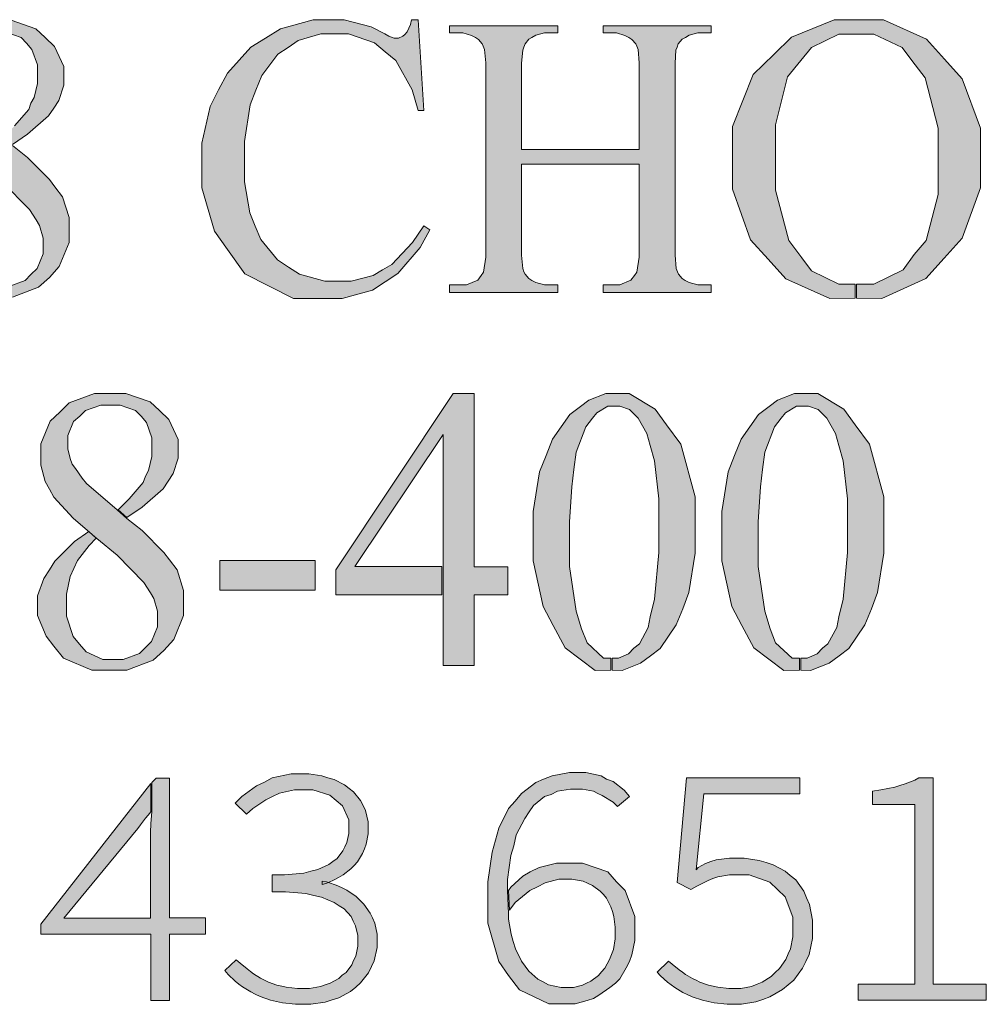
# Model space of a CAD drawing. Header units: metres. Extents: x 7555073 to 7555217, y 5506384 to 5506588.
# Tile 5 of 32: x 7555141.16 to 7555145.59, y 5506388.51 to 5506393.02. Entities that reach past the tile are written whole.
import ezdxf

# ---------------------------------------------------------------- set-up
doc = ezdxf.new("R2010")
doc.units = ezdxf.units.M
doc.header["$LTSCALE"] = 2
doc.header["$MEASUREMENT"] = 0
doc.layers.add('Pieczątka na wyrysie', color=7, linetype='CONTINUOUS')

msp = doc.modelspace()

# ---------------------------------------------------------------- hatches: boundary and pattern name
at = {"layer": 'Pieczątka na wyrysie', "linetype": 'Continuous', "lineweight": 13}
for points in [[(7555141.126, 5506392.445), (7555141.196, 5506392.39), (7555141.296, 5506392.29), (7555141.321, 5506392.255), (7555141.356, 5506392.21), (7555141.386, 5506392.115), (7555141.386, 5506392.065), (7555141.386, 5506392), (7555141.341, 5506391.89), (7555141.296, 5506391.84), (7555141.246, 5506391.795), (7555141.126, 5506391.75), (7555141.051, 5506391.75), (7555140.966, 5506391.75), (7555140.836, 5506391.805), (7555140.791, 5506391.86), (7555140.756, 5506391.905), (7555140.716, 5506392), (7555140.716, 5506392.05), (7555140.716, 5506392.09), (7555140.746, 5506392.17), (7555140.771, 5506392.21), (7555140.796, 5506392.25), (7555140.886, 5506392.34), (7555140.951, 5506392.385), (7555140.991, 5506392.35), (7555140.953, 5506392.322), (7555140.9, 5506392.253), (7555140.883, 5506392.216), (7555140.866, 5506392.179), (7555140.849, 5506392.098), (7555140.849, 5506392.055), (7555140.849, 5506391.997), (7555140.88, 5506391.904), (7555140.909, 5506391.869), (7555140.94, 5506391.834), (7555141.016, 5506391.799), (7555141.063, 5506391.799), (7555141.11, 5506391.799), (7555141.184, 5506391.826), (7555141.211, 5506391.854), (7555141.239, 5506391.882), (7555141.267, 5506391.949), (7555141.267, 5506391.987), (7555141.267, 5506392.02), (7555141.25, 5506392.078), (7555141.235, 5506392.104), (7555141.204, 5506392.152), (7555141.081, 5506392.277), (7555140.988, 5506392.353), (7555140.946, 5506392.39), (7555140.88, 5506392.447), (7555140.791, 5506392.543), (7555140.771, 5506392.579), (7555140.751, 5506392.615), (7555140.731, 5506392.69), (7555140.731, 5506392.728), (7555140.731, 5506392.788), (7555140.774, 5506392.89), (7555140.818, 5506392.933), (7555140.862, 5506392.976), (7555140.978, 5506393.02), (7555141.05, 5506393.02), (7555141.121, 5506393.02), (7555141.233, 5506392.98), (7555141.276, 5506392.94), (7555141.319, 5506392.899), (7555141.362, 5506392.808), (7555141.362, 5506392.757), (7555141.362, 5506392.722), (7555141.339, 5506392.652), (7555141.316, 5506392.616), (7555141.292, 5506392.581), (7555141.196, 5506392.497), (7555141.126, 5506392.45), (7555141.086, 5506392.485), (7555141.136, 5506392.535), (7555141.201, 5506392.61), (7555141.211, 5506392.64), (7555141.226, 5506392.665), (7555141.241, 5506392.73), (7555141.241, 5506392.765), (7555141.241, 5506392.815), (7555141.216, 5506392.885), (7555141.191, 5506392.915), (7555141.166, 5506392.94), (7555141.096, 5506392.965), (7555141.051, 5506392.965), (7555141.006, 5506392.965), (7555140.936, 5506392.94), (7555140.911, 5506392.915), (7555140.881, 5506392.89), (7555140.856, 5506392.825), (7555140.856, 5506392.79), (7555140.856, 5506392.765), (7555140.866, 5506392.72), (7555140.876, 5506392.695), (7555140.891, 5506392.675), (7555140.921, 5506392.63), (7555140.941, 5506392.605), (7555141.081, 5506392.485)], [(7555142.987, 5506393.022), (7555143.013, 5506392.606), (7555142.987, 5506392.606), (7555142.96, 5506392.7), (7555142.884, 5506392.835), (7555142.835, 5506392.875), (7555142.786, 5506392.916), (7555142.668, 5506392.957), (7555142.599, 5506392.957), (7555142.541, 5506392.957), (7555142.436, 5506392.926), (7555142.39, 5506392.895), (7555142.344, 5506392.864), (7555142.27, 5506392.766), (7555142.243, 5506392.699), (7555142.217, 5506392.631), (7555142.19, 5506392.463), (7555142.19, 5506392.362), (7555142.19, 5506392.279), (7555142.215, 5506392.136), (7555142.24, 5506392.075), (7555142.265, 5506392.014), (7555142.342, 5506391.921), (7555142.392, 5506391.888), (7555142.443, 5506391.856), (7555142.559, 5506391.824), (7555142.623, 5506391.824), (7555142.68, 5506391.824), (7555142.78, 5506391.849), (7555142.823, 5506391.875), (7555142.866, 5506391.9), (7555142.961, 5506392.001), (7555143.013, 5506392.077), (7555143.04, 5506392.059), (7555142.996, 5506391.977), (7555142.894, 5506391.858), (7555142.836, 5506391.82), (7555142.778, 5506391.782), (7555142.639, 5506391.744), (7555142.559, 5506391.744), (7555142.415, 5506391.744), (7555142.192, 5506391.857), (7555142.112, 5506391.969), (7555142.053, 5506392.053), (7555141.995, 5506392.251), (7555141.995, 5506392.364), (7555141.995, 5506392.456), (7555142.033, 5506392.624), (7555142.072, 5506392.701), (7555142.112, 5506392.777), (7555142.219, 5506392.896), (7555142.287, 5506392.938), (7555142.355, 5506392.98), (7555142.505, 5506393.022), (7555142.585, 5506393.022), (7555142.648, 5506393.022), (7555142.772, 5506392.99), (7555142.834, 5506392.957), (7555142.852, 5506392.947), (7555142.877, 5506392.937), (7555142.885, 5506392.937), (7555142.897, 5506392.937), (7555142.916, 5506392.946), (7555142.925, 5506392.954), (7555142.936, 5506392.967), (7555142.952, 5506393), (7555142.956, 5506393.022)], [(7555144.991, 5506391.745), (7555144.874, 5506391.744), (7555144.673, 5506391.834), (7555144.592, 5506391.924), (7555144.51, 5506392.013), (7555144.428, 5506392.245), (7555144.428, 5506392.387), (7555144.428, 5506392.533), (7555144.523, 5506392.771), (7555144.617, 5506392.862), (7555144.699, 5506392.942), (7555144.894, 5506393.022), (7555145.008, 5506393.022), (7555145.121, 5506393.022), (7555145.317, 5506392.932), (7555145.4, 5506392.841), (7555145.482, 5506392.751), (7555145.566, 5506392.525), (7555145.566, 5506392.39), (7555145.566, 5506392.251), (7555145.482, 5506392.02), (7555145.398, 5506391.928), (7555145.315, 5506391.836), (7555145.113, 5506391.744), (7555144.996, 5506391.745), (7555144.996, 5506391.81), (7555145.076, 5506391.81), (7555145.211, 5506391.875), (7555145.261, 5506391.945), (7555145.316, 5506392.01), (7555145.371, 5506392.22), (7555145.371, 5506392.365), (7555145.371, 5506392.525), (7555145.311, 5506392.755), (7555145.251, 5506392.835), (7555145.206, 5506392.895), (7555145.076, 5506392.955), (7555144.991, 5506392.955), (7555144.916, 5506392.955), (7555144.791, 5506392.895), (7555144.741, 5506392.835), (7555144.681, 5506392.76), (7555144.626, 5506392.54), (7555144.626, 5506392.39), (7555144.626, 5506392.24), (7555144.686, 5506392.01), (7555144.746, 5506391.93), (7555144.791, 5506391.87), (7555144.916, 5506391.81), (7555144.991, 5506391.81)], [(7555143.461, 5506392.427), (7555144, 5506392.427), (7555144, 5506392.777), (7555144, 5506392.824), (7555143.995, 5506392.885), (7555143.989, 5506392.9), (7555143.985, 5506392.912), (7555143.967, 5506392.931), (7555143.953, 5506392.94), (7555143.935, 5506392.95), (7555143.896, 5506392.961), (7555143.875, 5506392.961), (7555143.835, 5506392.961), (7555143.835, 5506392.994), (7555144.331, 5506392.994), (7555144.331, 5506392.961), (7555144.29, 5506392.961), (7555144.269, 5506392.961), (7555144.23, 5506392.951), (7555144.212, 5506392.94), (7555144.198, 5506392.933), (7555144.179, 5506392.911), (7555144.175, 5506392.896), (7555144.169, 5506392.882), (7555144.165, 5506392.822), (7555144.165, 5506392.777), (7555144.165, 5506391.989), (7555144.165, 5506391.942), (7555144.17, 5506391.881), (7555144.176, 5506391.866), (7555144.18, 5506391.855), (7555144.197, 5506391.835), (7555144.211, 5506391.827), (7555144.23, 5506391.817), (7555144.269, 5506391.806), (7555144.29, 5506391.806), (7555144.331, 5506391.806), (7555144.331, 5506391.772), (7555143.835, 5506391.772), (7555143.835, 5506391.806), (7555143.875, 5506391.806), (7555143.911, 5506391.806), (7555143.962, 5506391.828), (7555143.979, 5506391.849), (7555143.989, 5506391.864), (7555144, 5506391.933), (7555144, 5506391.989), (7555144, 5506392.36), (7555143.461, 5506392.36), (7555143.461, 5506391.989), (7555143.461, 5506391.942), (7555143.467, 5506391.881), (7555143.472, 5506391.866), (7555143.477, 5506391.855), (7555143.495, 5506391.835), (7555143.508, 5506391.827), (7555143.526, 5506391.817), (7555143.566, 5506391.806), (7555143.586, 5506391.806), (7555143.628, 5506391.806), (7555143.628, 5506391.772), (7555143.13, 5506391.772), (7555143.13, 5506391.806), (7555143.172, 5506391.806), (7555143.208, 5506391.806), (7555143.26, 5506391.828), (7555143.276, 5506391.849), (7555143.286, 5506391.864), (7555143.297, 5506391.933), (7555143.297, 5506391.989), (7555143.297, 5506392.777), (7555143.297, 5506392.824), (7555143.291, 5506392.885), (7555143.285, 5506392.9), (7555143.281, 5506392.912), (7555143.264, 5506392.931), (7555143.25, 5506392.94), (7555143.231, 5506392.95), (7555143.192, 5506392.961), (7555143.172, 5506392.961), (7555143.13, 5506392.961), (7555143.13, 5506392.994), (7555143.628, 5506392.994), (7555143.628, 5506392.961), (7555143.586, 5506392.961), (7555143.566, 5506392.961), (7555143.526, 5506392.951), (7555143.508, 5506392.94), (7555143.495, 5506392.933), (7555143.477, 5506392.911), (7555143.471, 5506392.896), (7555143.466, 5506392.882), (7555143.461, 5506392.822), (7555143.461, 5506392.777)], [(7555141.651, 5506390.735), (7555141.721, 5506390.68), (7555141.821, 5506390.58), (7555141.846, 5506390.545), (7555141.881, 5506390.5), (7555141.911, 5506390.405), (7555141.911, 5506390.355), (7555141.911, 5506390.29), (7555141.866, 5506390.18), (7555141.821, 5506390.13), (7555141.771, 5506390.085), (7555141.651, 5506390.04), (7555141.576, 5506390.04), (7555141.491, 5506390.04), (7555141.361, 5506390.095), (7555141.316, 5506390.15), (7555141.281, 5506390.195), (7555141.241, 5506390.29), (7555141.241, 5506390.34), (7555141.241, 5506390.38), (7555141.271, 5506390.46), (7555141.296, 5506390.5), (7555141.321, 5506390.54), (7555141.411, 5506390.63), (7555141.476, 5506390.675), (7555141.511, 5506390.645), (7555141.478, 5506390.612), (7555141.425, 5506390.543), (7555141.408, 5506390.506), (7555141.391, 5506390.469), (7555141.374, 5506390.388), (7555141.374, 5506390.345), (7555141.374, 5506390.287), (7555141.405, 5506390.194), (7555141.434, 5506390.159), (7555141.464, 5506390.124), (7555141.541, 5506390.089), (7555141.588, 5506390.089), (7555141.634, 5506390.089), (7555141.709, 5506390.116), (7555141.737, 5506390.144), (7555141.764, 5506390.172), (7555141.792, 5506390.239), (7555141.792, 5506390.277), (7555141.792, 5506390.31), (7555141.775, 5506390.368), (7555141.759, 5506390.394), (7555141.729, 5506390.442), (7555141.606, 5506390.567), (7555141.514, 5506390.643), (7555141.471, 5506390.68), (7555141.405, 5506390.737), (7555141.316, 5506390.833), (7555141.296, 5506390.869), (7555141.276, 5506390.905), (7555141.256, 5506390.98), (7555141.256, 5506391.018), (7555141.256, 5506391.078), (7555141.3, 5506391.181), (7555141.344, 5506391.223), (7555141.387, 5506391.266), (7555141.503, 5506391.309), (7555141.576, 5506391.309), (7555141.646, 5506391.309), (7555141.758, 5506391.27), (7555141.801, 5506391.23), (7555141.844, 5506391.189), (7555141.887, 5506391.097), (7555141.887, 5506391.047), (7555141.887, 5506391.012), (7555141.864, 5506390.942), (7555141.84, 5506390.906), (7555141.818, 5506390.871), (7555141.721, 5506390.787), (7555141.651, 5506390.74), (7555141.611, 5506390.775), (7555141.661, 5506390.825), (7555141.726, 5506390.9), (7555141.736, 5506390.93), (7555141.751, 5506390.955), (7555141.766, 5506391.02), (7555141.766, 5506391.055), (7555141.766, 5506391.105), (7555141.741, 5506391.175), (7555141.716, 5506391.205), (7555141.691, 5506391.23), (7555141.621, 5506391.255), (7555141.576, 5506391.255), (7555141.531, 5506391.255), (7555141.461, 5506391.23), (7555141.436, 5506391.205), (7555141.406, 5506391.18), (7555141.381, 5506391.115), (7555141.381, 5506391.08), (7555141.381, 5506391.055), (7555141.391, 5506391.01), (7555141.401, 5506390.985), (7555141.416, 5506390.965), (7555141.446, 5506390.92), (7555141.466, 5506390.895), (7555141.606, 5506390.775)], [(7555143.096, 5506390.385), (7555142.61, 5506390.385), (7555142.61, 5506390.5), (7555143.148, 5506391.309), (7555143.243, 5506391.309), (7555143.243, 5506390.513), (7555143.398, 5506390.513), (7555143.398, 5506390.385), (7555143.243, 5506390.385), (7555143.243, 5506390.062), (7555143.102, 5506390.062), (7555143.101, 5506390.385), (7555143.101, 5506390.515), (7555143.101, 5506391.12), (7555142.696, 5506390.515), (7555143.096, 5506390.515)], [(7555143.871, 5506390.04), (7555143.871, 5506390.095), (7555143.836, 5506390.095), (7555143.761, 5506390.165), (7555143.736, 5506390.23), (7555143.711, 5506390.31), (7555143.681, 5506390.515), (7555143.681, 5506390.64), (7555143.681, 5506390.72), (7555143.691, 5506390.88), (7555143.701, 5506390.96), (7555143.711, 5506391.04), (7555143.756, 5506391.155), (7555143.786, 5506391.195), (7555143.806, 5506391.22), (7555143.856, 5506391.25), (7555143.886, 5506391.25), (7555143.911, 5506391.25), (7555143.956, 5506391.235), (7555143.971, 5506391.22), (7555143.996, 5506391.195), (7555144.036, 5506391.125), (7555144.051, 5506391.07), (7555144.071, 5506391), (7555144.091, 5506390.825), (7555144.091, 5506390.725), (7555144.091, 5506390.58), (7555144.071, 5506390.365), (7555144.051, 5506390.285), (7555144.041, 5506390.235), (7555144.001, 5506390.16), (7555143.976, 5506390.14), (7555143.951, 5506390.115), (7555143.906, 5506390.095), (7555143.876, 5506390.095), (7555143.876, 5506390.04), (7555143.922, 5506390.038), (7555144.007, 5506390.072), (7555144.052, 5506390.105), (7555144.097, 5506390.139), (7555144.17, 5506390.247), (7555144.2, 5506390.321), (7555144.228, 5506390.396), (7555144.257, 5506390.576), (7555144.257, 5506390.683), (7555144.257, 5506390.835), (7555144.191, 5506391.076), (7555144.125, 5506391.164), (7555144.073, 5506391.236), (7555143.954, 5506391.308), (7555143.889, 5506391.308), (7555143.847, 5506391.308), (7555143.769, 5506391.278), (7555143.731, 5506391.249), (7555143.682, 5506391.212), (7555143.603, 5506391.099), (7555143.573, 5506391.024), (7555143.543, 5506390.949), (7555143.514, 5506390.768), (7555143.514, 5506390.664), (7555143.514, 5506390.541), (7555143.56, 5506390.332), (7555143.606, 5506390.245), (7555143.661, 5506390.142), (7555143.798, 5506390.038)], [(7555144.736, 5506390.04), (7555144.736, 5506390.095), (7555144.701, 5506390.095), (7555144.626, 5506390.165), (7555144.601, 5506390.23), (7555144.576, 5506390.31), (7555144.546, 5506390.515), (7555144.546, 5506390.64), (7555144.546, 5506390.72), (7555144.556, 5506390.88), (7555144.566, 5506390.96), (7555144.576, 5506391.04), (7555144.621, 5506391.155), (7555144.651, 5506391.195), (7555144.671, 5506391.22), (7555144.721, 5506391.25), (7555144.751, 5506391.25), (7555144.776, 5506391.25), (7555144.821, 5506391.235), (7555144.836, 5506391.22), (7555144.861, 5506391.195), (7555144.901, 5506391.125), (7555144.916, 5506391.07), (7555144.936, 5506391), (7555144.956, 5506390.825), (7555144.956, 5506390.725), (7555144.956, 5506390.58), (7555144.936, 5506390.365), (7555144.916, 5506390.285), (7555144.906, 5506390.235), (7555144.866, 5506390.16), (7555144.841, 5506390.14), (7555144.816, 5506390.115), (7555144.771, 5506390.095), (7555144.741, 5506390.095), (7555144.741, 5506390.04), (7555144.786, 5506390.038), (7555144.872, 5506390.072), (7555144.917, 5506390.105), (7555144.962, 5506390.139), (7555145.035, 5506390.247), (7555145.065, 5506390.321), (7555145.093, 5506390.396), (7555145.122, 5506390.576), (7555145.122, 5506390.683), (7555145.122, 5506390.835), (7555145.056, 5506391.076), (7555144.99, 5506391.164), (7555144.938, 5506391.236), (7555144.819, 5506391.308), (7555144.754, 5506391.308), (7555144.712, 5506391.308), (7555144.634, 5506391.278), (7555144.596, 5506391.249), (7555144.547, 5506391.212), (7555144.468, 5506391.099), (7555144.438, 5506391.024), (7555144.408, 5506390.949), (7555144.379, 5506390.768), (7555144.379, 5506390.664), (7555144.379, 5506390.541), (7555144.425, 5506390.332), (7555144.471, 5506390.245), (7555144.526, 5506390.142), (7555144.663, 5506390.038)], [(7555142.077, 5506390.542), (7555142.514, 5506390.542), (7555142.514, 5506390.406), (7555142.077, 5506390.406)], [(7555141.761, 5506389.39), (7555141.748, 5506389.375), (7555141.737, 5506389.361), (7555141.714, 5506389.331), (7555141.702, 5506389.314), (7555141.362, 5506388.903), (7555141.76, 5506388.903), (7555141.76, 5506389.279), (7555141.76, 5506389.295), (7555141.761, 5506389.337), (7555141.766, 5506389.39), (7555141.766, 5506389.525), (7555141.786, 5506389.545), (7555141.846, 5506389.545), (7555141.846, 5506388.905), (7555142.011, 5506388.905), (7555142.011, 5506388.83), (7555141.846, 5506388.83), (7555141.846, 5506388.525), (7555141.761, 5506388.525), (7555141.761, 5506388.83), (7555141.256, 5506388.83), (7555141.256, 5506388.875), (7555141.761, 5506389.52)], [(7555142.458, 5506388.508), (7555142.425, 5506388.508), (7555142.364, 5506388.514), (7555142.337, 5506388.521), (7555142.31, 5506388.527), (7555142.262, 5506388.544), (7555142.24, 5506388.554), (7555142.219, 5506388.565), (7555142.182, 5506388.588), (7555142.165, 5506388.601), (7555142.148, 5506388.614), (7555142.116, 5506388.645), (7555142.101, 5506388.663), (7555142.152, 5506388.712), (7555142.171, 5506388.697), (7555142.203, 5506388.67), (7555142.218, 5506388.659), (7555142.231, 5506388.648), (7555142.264, 5506388.628), (7555142.282, 5506388.619), (7555142.3, 5506388.61), (7555142.339, 5506388.596), (7555142.361, 5506388.591), (7555142.382, 5506388.587), (7555142.433, 5506388.581), (7555142.461, 5506388.581), (7555142.489, 5506388.581), (7555142.539, 5506388.589), (7555142.561, 5506388.597), (7555142.584, 5506388.605), (7555142.623, 5506388.627), (7555142.639, 5506388.641), (7555142.656, 5506388.654), (7555142.682, 5506388.689), (7555142.691, 5506388.709), (7555142.701, 5506388.729), (7555142.71, 5506388.774), (7555142.71, 5506388.799), (7555142.71, 5506388.824), (7555142.7, 5506388.868), (7555142.689, 5506388.889), (7555142.679, 5506388.911), (7555142.647, 5506388.946), (7555142.624, 5506388.96), (7555142.602, 5506388.975), (7555142.544, 5506388.999), (7555142.508, 5506389.007), (7555142.472, 5506389.016), (7555142.378, 5506389.024), (7555142.318, 5506389.024), (7555142.318, 5506389.101), (7555142.374, 5506389.101), (7555142.462, 5506389.109), (7555142.494, 5506389.118), (7555142.526, 5506389.126), (7555142.577, 5506389.149), (7555142.596, 5506389.163), (7555142.615, 5506389.177), (7555142.642, 5506389.211), (7555142.651, 5506389.23), (7555142.66, 5506389.25), (7555142.669, 5506389.291), (7555142.669, 5506389.312), (7555142.669, 5506389.353), (7555142.64, 5506389.418), (7555142.611, 5506389.442), (7555142.582, 5506389.467), (7555142.504, 5506389.491), (7555142.455, 5506389.491), (7555142.419, 5506389.491), (7555142.351, 5506389.476), (7555142.319, 5506389.46), (7555142.288, 5506389.445), (7555142.228, 5506389.405), (7555142.2, 5506389.38), (7555142.148, 5506389.43), (7555142.178, 5506389.46), (7555142.245, 5506389.509), (7555142.282, 5506389.527), (7555142.318, 5506389.546), (7555142.405, 5506389.565), (7555142.455, 5506389.565), (7555142.486, 5506389.565), (7555142.545, 5506389.556), (7555142.573, 5506389.547), (7555142.601, 5506389.539), (7555142.649, 5506389.514), (7555142.67, 5506389.498), (7555142.691, 5506389.482), (7555142.723, 5506389.443), (7555142.735, 5506389.42), (7555142.746, 5506389.397), (7555142.758, 5506389.344), (7555142.758, 5506389.315), (7555142.758, 5506389.289), (7555142.749, 5506389.242), (7555142.741, 5506389.221), (7555142.732, 5506389.199), (7555142.709, 5506389.161), (7555142.693, 5506389.145), (7555142.678, 5506389.129), (7555142.643, 5506389.101), (7555142.622, 5506389.09), (7555142.602, 5506389.079), (7555142.575, 5506389.067), (7555142.564, 5506389.062), (7555142.547, 5506389.057), (7555142.547, 5506389.073), (7555142.567, 5506389.069), (7555142.575, 5506389.067), (7555142.611, 5506389.054), (7555142.636, 5506389.043), (7555142.659, 5506389.031), (7555142.702, 5506389.002), (7555142.719, 5506388.985), (7555142.737, 5506388.967), (7555142.766, 5506388.926), (7555142.777, 5506388.904), (7555142.788, 5506388.88), (7555142.799, 5506388.829), (7555142.799, 5506388.802), (7555142.799, 5506388.769), (7555142.785, 5506388.708), (7555142.773, 5506388.681), (7555142.759, 5506388.653), (7555142.723, 5506388.606), (7555142.701, 5506388.587), (7555142.677, 5506388.567), (7555142.623, 5506388.538), (7555142.592, 5506388.528), (7555142.561, 5506388.518), (7555142.494, 5506388.508)], [(7555143.401, 5506388.925), (7555143.401, 5506388.899), (7555143.414, 5506388.829), (7555143.423, 5506388.796), (7555143.433, 5506388.763), (7555143.46, 5506388.706), (7555143.477, 5506388.683), (7555143.494, 5506388.66), (7555143.535, 5506388.624), (7555143.56, 5506388.611), (7555143.585, 5506388.598), (7555143.643, 5506388.585), (7555143.676, 5506388.585), (7555143.699, 5506388.585), (7555143.74, 5506388.595), (7555143.759, 5506388.605), (7555143.779, 5506388.614), (7555143.813, 5506388.64), (7555143.827, 5506388.657), (7555143.842, 5506388.674), (7555143.864, 5506388.713), (7555143.873, 5506388.736), (7555143.882, 5506388.759), (7555143.89, 5506388.808), (7555143.89, 5506388.834), (7555143.89, 5506388.861), (7555143.884, 5506388.911), (7555143.878, 5506388.933), (7555143.871, 5506388.955), (7555143.851, 5506388.994), (7555143.836, 5506389.011), (7555143.822, 5506389.027), (7555143.786, 5506389.053), (7555143.764, 5506389.063), (7555143.743, 5506389.072), (7555143.691, 5506389.081), (7555143.659, 5506389.081), (7555143.632, 5506389.081), (7555143.569, 5506389.065), (7555143.534, 5506389.047), (7555143.499, 5506389.03), (7555143.432, 5506388.974), (7555143.406, 5506388.94), (7555143.401, 5506389.03), (7555143.411, 5506389.045), (7555143.466, 5506389.095), (7555143.501, 5506389.115), (7555143.541, 5506389.135), (7555143.621, 5506389.155), (7555143.661, 5506389.155), (7555143.741, 5506389.155), (7555143.856, 5506389.115), (7555143.896, 5506389.07), (7555143.936, 5506389.03), (7555143.981, 5506388.91), (7555143.981, 5506388.835), (7555143.981, 5506388.8), (7555143.966, 5506388.735), (7555143.956, 5506388.705), (7555143.941, 5506388.675), (7555143.911, 5506388.625), (7555143.891, 5506388.605), (7555143.866, 5506388.585), (7555143.816, 5506388.55), (7555143.791, 5506388.535), (7555143.761, 5506388.525), (7555143.706, 5506388.51), (7555143.671, 5506388.51), (7555143.586, 5506388.51), (7555143.451, 5506388.575), (7555143.401, 5506388.64), (7555143.356, 5506388.705), (7555143.306, 5506388.88), (7555143.306, 5506388.99), (7555143.306, 5506389.07), (7555143.326, 5506389.205), (7555143.341, 5506389.26), (7555143.356, 5506389.315), (7555143.401, 5506389.405), (7555143.431, 5506389.44), (7555143.461, 5506389.475), (7555143.526, 5506389.525), (7555143.561, 5506389.54), (7555143.601, 5506389.555), (7555143.681, 5506389.57), (7555143.721, 5506389.57), (7555143.756, 5506389.57), (7555143.826, 5506389.555), (7555143.851, 5506389.54), (7555143.881, 5506389.53), (7555143.931, 5506389.49), (7555143.956, 5506389.46), (7555143.901, 5506389.415), (7555143.881, 5506389.435), (7555143.831, 5506389.465), (7555143.811, 5506389.475), (7555143.791, 5506389.485), (7555143.741, 5506389.495), (7555143.716, 5506389.495), (7555143.686, 5506389.495), (7555143.626, 5506389.485), (7555143.596, 5506389.47), (7555143.566, 5506389.46), (7555143.516, 5506389.42), (7555143.496, 5506389.39), (7555143.476, 5506389.36), (7555143.436, 5506389.285), (7555143.426, 5506389.235), (7555143.411, 5506389.19), (7555143.396, 5506389.08), (7555143.396, 5506389.03)], [(7555144.437, 5506388.508), (7555144.404, 5506388.508), (7555144.344, 5506388.514), (7555144.317, 5506388.521), (7555144.29, 5506388.527), (7555144.243, 5506388.543), (7555144.221, 5506388.553), (7555144.2, 5506388.562), (7555144.163, 5506388.585), (7555144.147, 5506388.597), (7555144.13, 5506388.609), (7555144.098, 5506388.638), (7555144.083, 5506388.655), (7555144.134, 5506388.706), (7555144.152, 5506388.692), (7555144.184, 5506388.666), (7555144.199, 5506388.655), (7555144.212, 5506388.645), (7555144.244, 5506388.626), (7555144.261, 5506388.618), (7555144.279, 5506388.609), (7555144.318, 5506388.596), (7555144.339, 5506388.591), (7555144.361, 5506388.587), (7555144.411, 5506388.581), (7555144.441, 5506388.581), (7555144.467, 5506388.581), (7555144.516, 5506388.59), (7555144.541, 5506388.6), (7555144.564, 5506388.609), (7555144.606, 5506388.636), (7555144.624, 5506388.654), (7555144.643, 5506388.672), (7555144.673, 5506388.713), (7555144.684, 5506388.739), (7555144.694, 5506388.763), (7555144.705, 5506388.818), (7555144.705, 5506388.848), (7555144.705, 5506388.908), (7555144.67, 5506389.001), (7555144.634, 5506389.034), (7555144.599, 5506389.068), (7555144.504, 5506389.102), (7555144.444, 5506389.102), (7555144.414, 5506389.102), (7555144.361, 5506389.093), (7555144.338, 5506389.085), (7555144.317, 5506389.076), (7555144.265, 5506389.05), (7555144.237, 5506389.034), (7555144.175, 5506389.066), (7555144.217, 5506389.547), (7555144.737, 5506389.547), (7555144.737, 5506389.473), (7555144.297, 5506389.473), (7555144.261, 5506389.124), (7555144.27, 5506389.135), (7555144.304, 5506389.154), (7555144.329, 5506389.162), (7555144.354, 5506389.17), (7555144.414, 5506389.178), (7555144.447, 5506389.178), (7555144.482, 5506389.178), (7555144.55, 5506389.168), (7555144.582, 5506389.158), (7555144.614, 5506389.148), (7555144.67, 5506389.119), (7555144.693, 5506389.099), (7555144.718, 5506389.079), (7555144.755, 5506389.027), (7555144.768, 5506388.996), (7555144.782, 5506388.965), (7555144.795, 5506388.893), (7555144.795, 5506388.851), (7555144.795, 5506388.81), (7555144.78, 5506388.737), (7555144.764, 5506388.705), (7555144.749, 5506388.673), (7555144.709, 5506388.619), (7555144.683, 5506388.597), (7555144.657, 5506388.576), (7555144.6, 5506388.542), (7555144.568, 5506388.53), (7555144.535, 5506388.52), (7555144.47, 5506388.508)], [(7555145.005, 5506388.6), (7555145.264, 5506388.6), (7555145.264, 5506389.424), (7555145.07, 5506389.424), (7555145.07, 5506389.485), (7555145.109, 5506389.491), (7555145.172, 5506389.504), (7555145.196, 5506389.511), (7555145.22, 5506389.519), (7555145.264, 5506389.536), (7555145.283, 5506389.547), (7555145.349, 5506389.547), (7555145.349, 5506388.6), (7555145.592, 5506388.6), (7555145.592, 5506388.527), (7555145.005, 5506388.527)]]:
    msp.add_hatch(color=7, dxfattribs=at).paths.add_polyline_path(points)

# ---------------------------------------------------------------- linework, layer by layer
at = {"layer": 'Pieczątka na wyrysie', "color": 7, "linetype": 'Continuous', "lineweight": 13, "flags": 128}
for points in [[(7555141.121, 5506393.02), (7555141.233, 5506392.98), (7555141.276, 5506392.94), (7555141.319, 5506392.899), (7555141.362, 5506392.808), (7555141.362, 5506392.757), (7555141.362, 5506392.722), (7555141.339, 5506392.652), (7555141.316, 5506392.616), (7555141.292, 5506392.581), (7555141.196, 5506392.497), (7555141.126, 5506392.45)], [(7555141.136, 5506392.535), (7555141.201, 5506392.61), (7555141.211, 5506392.64), (7555141.226, 5506392.665), (7555141.241, 5506392.73), (7555141.241, 5506392.765), (7555141.241, 5506392.815), (7555141.216, 5506392.885), (7555141.191, 5506392.915), (7555141.166, 5506392.94), (7555141.096, 5506392.965)], [(7555141.126, 5506392.445), (7555141.196, 5506392.39), (7555141.296, 5506392.29), (7555141.321, 5506392.255), (7555141.356, 5506392.21), (7555141.386, 5506392.115), (7555141.386, 5506392.065), (7555141.386, 5506392), (7555141.341, 5506391.89), (7555141.296, 5506391.84), (7555141.246, 5506391.795), (7555141.126, 5506391.75)], [(7555141.11, 5506391.799), (7555141.184, 5506391.826), (7555141.211, 5506391.854), (7555141.239, 5506391.882), (7555141.267, 5506391.949), (7555141.267, 5506391.987), (7555141.267, 5506392.02), (7555141.25, 5506392.078), (7555141.235, 5506392.104), (7555141.204, 5506392.152), (7555141.081, 5506392.277)]]:
    msp.add_lwpolyline(points, dxfattribs=at)
for points in [[(7555142.987, 5506393.022), (7555143.013, 5506392.606), (7555142.987, 5506392.606), (7555142.96, 5506392.7), (7555142.884, 5506392.835), (7555142.835, 5506392.875), (7555142.786, 5506392.916), (7555142.668, 5506392.957), (7555142.599, 5506392.957), (7555142.541, 5506392.957), (7555142.436, 5506392.926), (7555142.39, 5506392.895), (7555142.344, 5506392.864), (7555142.27, 5506392.766), (7555142.243, 5506392.699), (7555142.217, 5506392.631), (7555142.19, 5506392.463), (7555142.19, 5506392.362), (7555142.19, 5506392.279), (7555142.215, 5506392.136), (7555142.24, 5506392.075), (7555142.265, 5506392.014), (7555142.342, 5506391.921), (7555142.392, 5506391.888), (7555142.443, 5506391.856), (7555142.559, 5506391.824), (7555142.623, 5506391.824), (7555142.68, 5506391.824), (7555142.78, 5506391.849), (7555142.823, 5506391.875), (7555142.866, 5506391.9), (7555142.961, 5506392.001), (7555143.013, 5506392.077), (7555143.04, 5506392.059), (7555142.996, 5506391.977), (7555142.894, 5506391.858), (7555142.836, 5506391.82), (7555142.778, 5506391.782), (7555142.639, 5506391.744), (7555142.559, 5506391.744), (7555142.415, 5506391.744), (7555142.192, 5506391.857), (7555142.112, 5506391.969), (7555142.053, 5506392.053), (7555141.995, 5506392.251), (7555141.995, 5506392.364), (7555141.995, 5506392.456), (7555142.033, 5506392.624), (7555142.072, 5506392.701), (7555142.112, 5506392.777), (7555142.219, 5506392.896), (7555142.287, 5506392.938), (7555142.355, 5506392.98), (7555142.505, 5506393.022), (7555142.585, 5506393.022), (7555142.648, 5506393.022), (7555142.772, 5506392.99), (7555142.834, 5506392.957), (7555142.852, 5506392.947), (7555142.877, 5506392.937), (7555142.885, 5506392.937), (7555142.897, 5506392.937), (7555142.916, 5506392.946), (7555142.925, 5506392.954), (7555142.936, 5506392.967), (7555142.952, 5506393), (7555142.956, 5506393.022)], [(7555144.991, 5506391.745), (7555144.874, 5506391.744), (7555144.673, 5506391.834), (7555144.592, 5506391.924), (7555144.51, 5506392.013), (7555144.428, 5506392.245), (7555144.428, 5506392.387), (7555144.428, 5506392.533), (7555144.523, 5506392.771), (7555144.617, 5506392.862), (7555144.699, 5506392.942), (7555144.894, 5506393.022), (7555145.008, 5506393.022), (7555145.121, 5506393.022), (7555145.317, 5506392.932), (7555145.4, 5506392.841), (7555145.482, 5506392.751), (7555145.566, 5506392.525), (7555145.566, 5506392.39), (7555145.566, 5506392.251), (7555145.482, 5506392.02), (7555145.398, 5506391.928), (7555145.315, 5506391.836), (7555145.113, 5506391.744), (7555144.996, 5506391.745), (7555144.996, 5506391.81), (7555145.076, 5506391.81), (7555145.211, 5506391.875), (7555145.261, 5506391.945), (7555145.316, 5506392.01), (7555145.371, 5506392.22), (7555145.371, 5506392.365), (7555145.371, 5506392.525), (7555145.311, 5506392.755), (7555145.251, 5506392.835), (7555145.206, 5506392.895), (7555145.076, 5506392.955), (7555144.991, 5506392.955), (7555144.916, 5506392.955), (7555144.791, 5506392.895), (7555144.741, 5506392.835), (7555144.681, 5506392.76), (7555144.626, 5506392.54), (7555144.626, 5506392.39), (7555144.626, 5506392.24), (7555144.686, 5506392.01), (7555144.746, 5506391.93), (7555144.791, 5506391.87), (7555144.916, 5506391.81), (7555144.991, 5506391.81)], [(7555143.461, 5506392.427), (7555144, 5506392.427), (7555144, 5506392.777), (7555144, 5506392.824), (7555143.995, 5506392.885), (7555143.989, 5506392.9), (7555143.985, 5506392.912), (7555143.967, 5506392.931), (7555143.953, 5506392.94), (7555143.935, 5506392.95), (7555143.896, 5506392.961), (7555143.875, 5506392.961), (7555143.835, 5506392.961), (7555143.835, 5506392.994), (7555144.331, 5506392.994), (7555144.331, 5506392.961), (7555144.29, 5506392.961), (7555144.269, 5506392.961), (7555144.23, 5506392.951), (7555144.212, 5506392.94), (7555144.198, 5506392.933), (7555144.179, 5506392.911), (7555144.175, 5506392.896), (7555144.169, 5506392.882), (7555144.165, 5506392.822), (7555144.165, 5506392.777), (7555144.165, 5506391.989), (7555144.165, 5506391.942), (7555144.17, 5506391.881), (7555144.176, 5506391.866), (7555144.18, 5506391.855), (7555144.197, 5506391.835), (7555144.211, 5506391.827), (7555144.23, 5506391.817), (7555144.269, 5506391.806), (7555144.29, 5506391.806), (7555144.331, 5506391.806), (7555144.331, 5506391.772), (7555143.835, 5506391.772), (7555143.835, 5506391.806), (7555143.875, 5506391.806), (7555143.911, 5506391.806), (7555143.962, 5506391.828), (7555143.979, 5506391.849), (7555143.989, 5506391.864), (7555144, 5506391.933), (7555144, 5506391.989), (7555144, 5506392.36), (7555143.461, 5506392.36), (7555143.461, 5506391.989), (7555143.461, 5506391.942), (7555143.467, 5506391.881), (7555143.472, 5506391.866), (7555143.477, 5506391.855), (7555143.495, 5506391.835), (7555143.508, 5506391.827), (7555143.526, 5506391.817), (7555143.566, 5506391.806), (7555143.586, 5506391.806), (7555143.628, 5506391.806), (7555143.628, 5506391.772), (7555143.13, 5506391.772), (7555143.13, 5506391.806), (7555143.172, 5506391.806), (7555143.208, 5506391.806), (7555143.26, 5506391.828), (7555143.276, 5506391.849), (7555143.286, 5506391.864), (7555143.297, 5506391.933), (7555143.297, 5506391.989), (7555143.297, 5506392.777), (7555143.297, 5506392.824), (7555143.291, 5506392.885), (7555143.285, 5506392.9), (7555143.281, 5506392.912), (7555143.264, 5506392.931), (7555143.25, 5506392.94), (7555143.231, 5506392.95), (7555143.192, 5506392.961), (7555143.172, 5506392.961), (7555143.13, 5506392.961), (7555143.13, 5506392.994), (7555143.628, 5506392.994), (7555143.628, 5506392.961), (7555143.586, 5506392.961), (7555143.566, 5506392.961), (7555143.526, 5506392.951), (7555143.508, 5506392.94), (7555143.495, 5506392.933), (7555143.477, 5506392.911), (7555143.471, 5506392.896), (7555143.466, 5506392.882), (7555143.461, 5506392.822), (7555143.461, 5506392.777)], [(7555141.651, 5506390.735), (7555141.721, 5506390.68), (7555141.821, 5506390.58), (7555141.846, 5506390.545), (7555141.881, 5506390.5), (7555141.911, 5506390.405), (7555141.911, 5506390.355), (7555141.911, 5506390.29), (7555141.866, 5506390.18), (7555141.821, 5506390.13), (7555141.771, 5506390.085), (7555141.651, 5506390.04), (7555141.576, 5506390.04), (7555141.491, 5506390.04), (7555141.361, 5506390.095), (7555141.316, 5506390.15), (7555141.281, 5506390.195), (7555141.241, 5506390.29), (7555141.241, 5506390.34), (7555141.241, 5506390.38), (7555141.271, 5506390.46), (7555141.296, 5506390.5), (7555141.321, 5506390.54), (7555141.411, 5506390.63), (7555141.476, 5506390.675), (7555141.511, 5506390.645), (7555141.478, 5506390.612), (7555141.425, 5506390.543), (7555141.408, 5506390.506), (7555141.391, 5506390.469), (7555141.374, 5506390.388), (7555141.374, 5506390.345), (7555141.374, 5506390.287), (7555141.405, 5506390.194), (7555141.434, 5506390.159), (7555141.464, 5506390.124), (7555141.541, 5506390.089), (7555141.588, 5506390.089), (7555141.634, 5506390.089), (7555141.709, 5506390.116), (7555141.737, 5506390.144), (7555141.764, 5506390.172), (7555141.792, 5506390.239), (7555141.792, 5506390.277), (7555141.792, 5506390.31), (7555141.775, 5506390.368), (7555141.759, 5506390.394), (7555141.729, 5506390.442), (7555141.606, 5506390.567), (7555141.514, 5506390.643), (7555141.471, 5506390.68), (7555141.405, 5506390.737), (7555141.316, 5506390.833), (7555141.296, 5506390.869), (7555141.276, 5506390.905), (7555141.256, 5506390.98), (7555141.256, 5506391.018), (7555141.256, 5506391.078), (7555141.3, 5506391.181), (7555141.344, 5506391.223), (7555141.387, 5506391.266), (7555141.503, 5506391.309), (7555141.576, 5506391.309), (7555141.646, 5506391.309), (7555141.758, 5506391.27), (7555141.801, 5506391.23), (7555141.844, 5506391.189), (7555141.887, 5506391.097), (7555141.887, 5506391.047), (7555141.887, 5506391.012), (7555141.864, 5506390.942), (7555141.84, 5506390.906), (7555141.818, 5506390.871), (7555141.721, 5506390.787), (7555141.651, 5506390.74), (7555141.611, 5506390.775), (7555141.661, 5506390.825), (7555141.726, 5506390.9), (7555141.736, 5506390.93), (7555141.751, 5506390.955), (7555141.766, 5506391.02), (7555141.766, 5506391.055), (7555141.766, 5506391.105), (7555141.741, 5506391.175), (7555141.716, 5506391.205), (7555141.691, 5506391.23), (7555141.621, 5506391.255), (7555141.576, 5506391.255), (7555141.531, 5506391.255), (7555141.461, 5506391.23), (7555141.436, 5506391.205), (7555141.406, 5506391.18), (7555141.381, 5506391.115), (7555141.381, 5506391.08), (7555141.381, 5506391.055), (7555141.391, 5506391.01), (7555141.401, 5506390.985), (7555141.416, 5506390.965), (7555141.446, 5506390.92), (7555141.466, 5506390.895), (7555141.606, 5506390.775)], [(7555143.096, 5506390.385), (7555142.61, 5506390.385), (7555142.61, 5506390.5), (7555143.148, 5506391.309), (7555143.243, 5506391.309), (7555143.243, 5506390.513), (7555143.398, 5506390.513), (7555143.398, 5506390.385), (7555143.243, 5506390.385), (7555143.243, 5506390.062), (7555143.102, 5506390.062), (7555143.101, 5506390.385), (7555143.101, 5506390.515), (7555143.101, 5506391.12), (7555142.696, 5506390.515), (7555143.096, 5506390.515)], [(7555143.871, 5506390.04), (7555143.871, 5506390.095), (7555143.836, 5506390.095), (7555143.761, 5506390.165), (7555143.736, 5506390.23), (7555143.711, 5506390.31), (7555143.681, 5506390.515), (7555143.681, 5506390.64), (7555143.681, 5506390.72), (7555143.691, 5506390.88), (7555143.701, 5506390.96), (7555143.711, 5506391.04), (7555143.756, 5506391.155), (7555143.786, 5506391.195), (7555143.806, 5506391.22), (7555143.856, 5506391.25), (7555143.886, 5506391.25), (7555143.911, 5506391.25), (7555143.956, 5506391.235), (7555143.971, 5506391.22), (7555143.996, 5506391.195), (7555144.036, 5506391.125), (7555144.051, 5506391.07), (7555144.071, 5506391), (7555144.091, 5506390.825), (7555144.091, 5506390.725), (7555144.091, 5506390.58), (7555144.071, 5506390.365), (7555144.051, 5506390.285), (7555144.041, 5506390.235), (7555144.001, 5506390.16), (7555143.976, 5506390.14), (7555143.951, 5506390.115), (7555143.906, 5506390.095), (7555143.876, 5506390.095), (7555143.876, 5506390.04), (7555143.922, 5506390.038), (7555144.007, 5506390.072), (7555144.052, 5506390.105), (7555144.097, 5506390.139), (7555144.17, 5506390.247), (7555144.2, 5506390.321), (7555144.228, 5506390.396), (7555144.257, 5506390.576), (7555144.257, 5506390.683), (7555144.257, 5506390.835), (7555144.191, 5506391.076), (7555144.125, 5506391.164), (7555144.073, 5506391.236), (7555143.954, 5506391.308), (7555143.889, 5506391.308), (7555143.847, 5506391.308), (7555143.769, 5506391.278), (7555143.731, 5506391.249), (7555143.682, 5506391.212), (7555143.603, 5506391.099), (7555143.573, 5506391.024), (7555143.543, 5506390.949), (7555143.514, 5506390.768), (7555143.514, 5506390.664), (7555143.514, 5506390.541), (7555143.56, 5506390.332), (7555143.606, 5506390.245), (7555143.661, 5506390.142), (7555143.798, 5506390.038)], [(7555144.736, 5506390.04), (7555144.736, 5506390.095), (7555144.701, 5506390.095), (7555144.626, 5506390.165), (7555144.601, 5506390.23), (7555144.576, 5506390.31), (7555144.546, 5506390.515), (7555144.546, 5506390.64), (7555144.546, 5506390.72), (7555144.556, 5506390.88), (7555144.566, 5506390.96), (7555144.576, 5506391.04), (7555144.621, 5506391.155), (7555144.651, 5506391.195), (7555144.671, 5506391.22), (7555144.721, 5506391.25), (7555144.751, 5506391.25), (7555144.776, 5506391.25), (7555144.821, 5506391.235), (7555144.836, 5506391.22), (7555144.861, 5506391.195), (7555144.901, 5506391.125), (7555144.916, 5506391.07), (7555144.936, 5506391), (7555144.956, 5506390.825), (7555144.956, 5506390.725), (7555144.956, 5506390.58), (7555144.936, 5506390.365), (7555144.916, 5506390.285), (7555144.906, 5506390.235), (7555144.866, 5506390.16), (7555144.841, 5506390.14), (7555144.816, 5506390.115), (7555144.771, 5506390.095), (7555144.741, 5506390.095), (7555144.741, 5506390.04), (7555144.786, 5506390.038), (7555144.872, 5506390.072), (7555144.917, 5506390.105), (7555144.962, 5506390.139), (7555145.035, 5506390.247), (7555145.065, 5506390.321), (7555145.093, 5506390.396), (7555145.122, 5506390.576), (7555145.122, 5506390.683), (7555145.122, 5506390.835), (7555145.056, 5506391.076), (7555144.99, 5506391.164), (7555144.938, 5506391.236), (7555144.819, 5506391.308), (7555144.754, 5506391.308), (7555144.712, 5506391.308), (7555144.634, 5506391.278), (7555144.596, 5506391.249), (7555144.547, 5506391.212), (7555144.468, 5506391.099), (7555144.438, 5506391.024), (7555144.408, 5506390.949), (7555144.379, 5506390.768), (7555144.379, 5506390.664), (7555144.379, 5506390.541), (7555144.425, 5506390.332), (7555144.471, 5506390.245), (7555144.526, 5506390.142), (7555144.663, 5506390.038)], [(7555142.077, 5506390.542), (7555142.514, 5506390.542), (7555142.514, 5506390.406), (7555142.077, 5506390.406)], [(7555141.761, 5506389.39), (7555141.748, 5506389.375), (7555141.737, 5506389.361), (7555141.714, 5506389.331), (7555141.702, 5506389.314), (7555141.362, 5506388.903), (7555141.76, 5506388.903), (7555141.76, 5506389.279), (7555141.76, 5506389.295), (7555141.761, 5506389.337), (7555141.766, 5506389.39), (7555141.766, 5506389.525), (7555141.786, 5506389.545), (7555141.846, 5506389.545), (7555141.846, 5506388.905), (7555142.011, 5506388.905), (7555142.011, 5506388.83), (7555141.846, 5506388.83), (7555141.846, 5506388.525), (7555141.761, 5506388.525), (7555141.761, 5506388.83), (7555141.256, 5506388.83), (7555141.256, 5506388.875), (7555141.761, 5506389.52)], [(7555142.458, 5506388.508), (7555142.425, 5506388.508), (7555142.364, 5506388.514), (7555142.337, 5506388.521), (7555142.31, 5506388.527), (7555142.262, 5506388.544), (7555142.24, 5506388.554), (7555142.219, 5506388.565), (7555142.182, 5506388.588), (7555142.165, 5506388.601), (7555142.148, 5506388.614), (7555142.116, 5506388.645), (7555142.101, 5506388.663), (7555142.152, 5506388.712), (7555142.171, 5506388.697), (7555142.203, 5506388.67), (7555142.218, 5506388.659), (7555142.231, 5506388.648), (7555142.264, 5506388.628), (7555142.282, 5506388.619), (7555142.3, 5506388.61), (7555142.339, 5506388.596), (7555142.361, 5506388.591), (7555142.382, 5506388.587), (7555142.433, 5506388.581), (7555142.461, 5506388.581), (7555142.489, 5506388.581), (7555142.539, 5506388.589), (7555142.561, 5506388.597), (7555142.584, 5506388.605), (7555142.623, 5506388.627), (7555142.639, 5506388.641), (7555142.656, 5506388.654), (7555142.682, 5506388.689), (7555142.691, 5506388.709), (7555142.701, 5506388.729), (7555142.71, 5506388.774), (7555142.71, 5506388.799), (7555142.71, 5506388.824), (7555142.7, 5506388.868), (7555142.689, 5506388.889), (7555142.679, 5506388.911), (7555142.647, 5506388.946), (7555142.624, 5506388.96), (7555142.602, 5506388.975), (7555142.544, 5506388.999), (7555142.508, 5506389.007), (7555142.472, 5506389.016), (7555142.378, 5506389.024), (7555142.318, 5506389.024), (7555142.318, 5506389.101), (7555142.374, 5506389.101), (7555142.462, 5506389.109), (7555142.494, 5506389.118), (7555142.526, 5506389.126), (7555142.577, 5506389.149), (7555142.596, 5506389.163), (7555142.615, 5506389.177), (7555142.642, 5506389.211), (7555142.651, 5506389.23), (7555142.66, 5506389.25), (7555142.669, 5506389.291), (7555142.669, 5506389.312), (7555142.669, 5506389.353), (7555142.64, 5506389.418), (7555142.611, 5506389.442), (7555142.582, 5506389.467), (7555142.504, 5506389.491), (7555142.455, 5506389.491), (7555142.419, 5506389.491), (7555142.351, 5506389.476), (7555142.319, 5506389.46), (7555142.288, 5506389.445), (7555142.228, 5506389.405), (7555142.2, 5506389.38), (7555142.148, 5506389.43), (7555142.178, 5506389.46), (7555142.245, 5506389.509), (7555142.282, 5506389.527), (7555142.318, 5506389.546), (7555142.405, 5506389.565), (7555142.455, 5506389.565), (7555142.486, 5506389.565), (7555142.545, 5506389.556), (7555142.573, 5506389.547), (7555142.601, 5506389.539), (7555142.649, 5506389.514), (7555142.67, 5506389.498), (7555142.691, 5506389.482), (7555142.723, 5506389.443), (7555142.735, 5506389.42), (7555142.746, 5506389.397), (7555142.758, 5506389.344), (7555142.758, 5506389.315), (7555142.758, 5506389.289), (7555142.749, 5506389.242), (7555142.741, 5506389.221), (7555142.732, 5506389.199), (7555142.709, 5506389.161), (7555142.693, 5506389.145), (7555142.678, 5506389.129), (7555142.643, 5506389.101), (7555142.622, 5506389.09), (7555142.602, 5506389.079), (7555142.575, 5506389.067), (7555142.564, 5506389.062), (7555142.547, 5506389.057), (7555142.547, 5506389.073), (7555142.567, 5506389.069), (7555142.575, 5506389.067), (7555142.611, 5506389.054), (7555142.636, 5506389.043), (7555142.659, 5506389.031), (7555142.702, 5506389.002), (7555142.719, 5506388.985), (7555142.737, 5506388.967), (7555142.766, 5506388.926), (7555142.777, 5506388.904), (7555142.788, 5506388.88), (7555142.799, 5506388.829), (7555142.799, 5506388.802), (7555142.799, 5506388.769), (7555142.785, 5506388.708), (7555142.773, 5506388.681), (7555142.759, 5506388.653), (7555142.723, 5506388.606), (7555142.701, 5506388.587), (7555142.677, 5506388.567), (7555142.623, 5506388.538), (7555142.592, 5506388.528), (7555142.561, 5506388.518), (7555142.494, 5506388.508)], [(7555143.401, 5506388.925), (7555143.401, 5506388.899), (7555143.414, 5506388.829), (7555143.423, 5506388.796), (7555143.433, 5506388.763), (7555143.46, 5506388.706), (7555143.477, 5506388.683), (7555143.494, 5506388.66), (7555143.535, 5506388.624), (7555143.56, 5506388.611), (7555143.585, 5506388.598), (7555143.643, 5506388.585), (7555143.676, 5506388.585), (7555143.699, 5506388.585), (7555143.74, 5506388.595), (7555143.759, 5506388.605), (7555143.779, 5506388.614), (7555143.813, 5506388.64), (7555143.827, 5506388.657), (7555143.842, 5506388.674), (7555143.864, 5506388.713), (7555143.873, 5506388.736), (7555143.882, 5506388.759), (7555143.89, 5506388.808), (7555143.89, 5506388.834), (7555143.89, 5506388.861), (7555143.884, 5506388.911), (7555143.878, 5506388.933), (7555143.871, 5506388.955), (7555143.851, 5506388.994), (7555143.836, 5506389.011), (7555143.822, 5506389.027), (7555143.786, 5506389.053), (7555143.764, 5506389.063), (7555143.743, 5506389.072), (7555143.691, 5506389.081), (7555143.659, 5506389.081), (7555143.632, 5506389.081), (7555143.569, 5506389.065), (7555143.534, 5506389.047), (7555143.499, 5506389.03), (7555143.432, 5506388.974), (7555143.406, 5506388.94), (7555143.401, 5506389.03), (7555143.411, 5506389.045), (7555143.466, 5506389.095), (7555143.501, 5506389.115), (7555143.541, 5506389.135), (7555143.621, 5506389.155), (7555143.661, 5506389.155), (7555143.741, 5506389.155), (7555143.856, 5506389.115), (7555143.896, 5506389.07), (7555143.936, 5506389.03), (7555143.981, 5506388.91), (7555143.981, 5506388.835), (7555143.981, 5506388.8), (7555143.966, 5506388.735), (7555143.956, 5506388.705), (7555143.941, 5506388.675), (7555143.911, 5506388.625), (7555143.891, 5506388.605), (7555143.866, 5506388.585), (7555143.816, 5506388.55), (7555143.791, 5506388.535), (7555143.761, 5506388.525), (7555143.706, 5506388.51), (7555143.671, 5506388.51), (7555143.586, 5506388.51), (7555143.451, 5506388.575), (7555143.401, 5506388.64), (7555143.356, 5506388.705), (7555143.306, 5506388.88), (7555143.306, 5506388.99), (7555143.306, 5506389.07), (7555143.326, 5506389.205), (7555143.341, 5506389.26), (7555143.356, 5506389.315), (7555143.401, 5506389.405), (7555143.431, 5506389.44), (7555143.461, 5506389.475), (7555143.526, 5506389.525), (7555143.561, 5506389.54), (7555143.601, 5506389.555), (7555143.681, 5506389.57), (7555143.721, 5506389.57), (7555143.756, 5506389.57), (7555143.826, 5506389.555), (7555143.851, 5506389.54), (7555143.881, 5506389.53), (7555143.931, 5506389.49), (7555143.956, 5506389.46), (7555143.901, 5506389.415), (7555143.881, 5506389.435), (7555143.831, 5506389.465), (7555143.811, 5506389.475), (7555143.791, 5506389.485), (7555143.741, 5506389.495), (7555143.716, 5506389.495), (7555143.686, 5506389.495), (7555143.626, 5506389.485), (7555143.596, 5506389.47), (7555143.566, 5506389.46), (7555143.516, 5506389.42), (7555143.496, 5506389.39), (7555143.476, 5506389.36), (7555143.436, 5506389.285), (7555143.426, 5506389.235), (7555143.411, 5506389.19), (7555143.396, 5506389.08), (7555143.396, 5506389.03)], [(7555144.437, 5506388.508), (7555144.404, 5506388.508), (7555144.344, 5506388.514), (7555144.317, 5506388.521), (7555144.29, 5506388.527), (7555144.243, 5506388.543), (7555144.221, 5506388.553), (7555144.2, 5506388.562), (7555144.163, 5506388.585), (7555144.147, 5506388.597), (7555144.13, 5506388.609), (7555144.098, 5506388.638), (7555144.083, 5506388.655), (7555144.134, 5506388.706), (7555144.152, 5506388.692), (7555144.184, 5506388.666), (7555144.199, 5506388.655), (7555144.212, 5506388.645), (7555144.244, 5506388.626), (7555144.261, 5506388.618), (7555144.279, 5506388.609), (7555144.318, 5506388.596), (7555144.339, 5506388.591), (7555144.361, 5506388.587), (7555144.411, 5506388.581), (7555144.441, 5506388.581), (7555144.467, 5506388.581), (7555144.516, 5506388.59), (7555144.541, 5506388.6), (7555144.564, 5506388.609), (7555144.606, 5506388.636), (7555144.624, 5506388.654), (7555144.643, 5506388.672), (7555144.673, 5506388.713), (7555144.684, 5506388.739), (7555144.694, 5506388.763), (7555144.705, 5506388.818), (7555144.705, 5506388.848), (7555144.705, 5506388.908), (7555144.67, 5506389.001), (7555144.634, 5506389.034), (7555144.599, 5506389.068), (7555144.504, 5506389.102), (7555144.444, 5506389.102), (7555144.414, 5506389.102), (7555144.361, 5506389.093), (7555144.338, 5506389.085), (7555144.317, 5506389.076), (7555144.265, 5506389.05), (7555144.237, 5506389.034), (7555144.175, 5506389.066), (7555144.217, 5506389.547), (7555144.737, 5506389.547), (7555144.737, 5506389.473), (7555144.297, 5506389.473), (7555144.261, 5506389.124), (7555144.27, 5506389.135), (7555144.304, 5506389.154), (7555144.329, 5506389.162), (7555144.354, 5506389.17), (7555144.414, 5506389.178), (7555144.447, 5506389.178), (7555144.482, 5506389.178), (7555144.55, 5506389.168), (7555144.582, 5506389.158), (7555144.614, 5506389.148), (7555144.67, 5506389.119), (7555144.693, 5506389.099), (7555144.718, 5506389.079), (7555144.755, 5506389.027), (7555144.768, 5506388.996), (7555144.782, 5506388.965), (7555144.795, 5506388.893), (7555144.795, 5506388.851), (7555144.795, 5506388.81), (7555144.78, 5506388.737), (7555144.764, 5506388.705), (7555144.749, 5506388.673), (7555144.709, 5506388.619), (7555144.683, 5506388.597), (7555144.657, 5506388.576), (7555144.6, 5506388.542), (7555144.568, 5506388.53), (7555144.535, 5506388.52), (7555144.47, 5506388.508)], [(7555145.005, 5506388.6), (7555145.264, 5506388.6), (7555145.264, 5506389.424), (7555145.07, 5506389.424), (7555145.07, 5506389.485), (7555145.109, 5506389.491), (7555145.172, 5506389.504), (7555145.196, 5506389.511), (7555145.22, 5506389.519), (7555145.264, 5506389.536), (7555145.283, 5506389.547), (7555145.349, 5506389.547), (7555145.349, 5506388.6), (7555145.592, 5506388.6), (7555145.592, 5506388.527), (7555145.005, 5506388.527)]]:
    msp.add_lwpolyline(points, close=True, dxfattribs=at)

doc.saveas('drawing.dxf')
